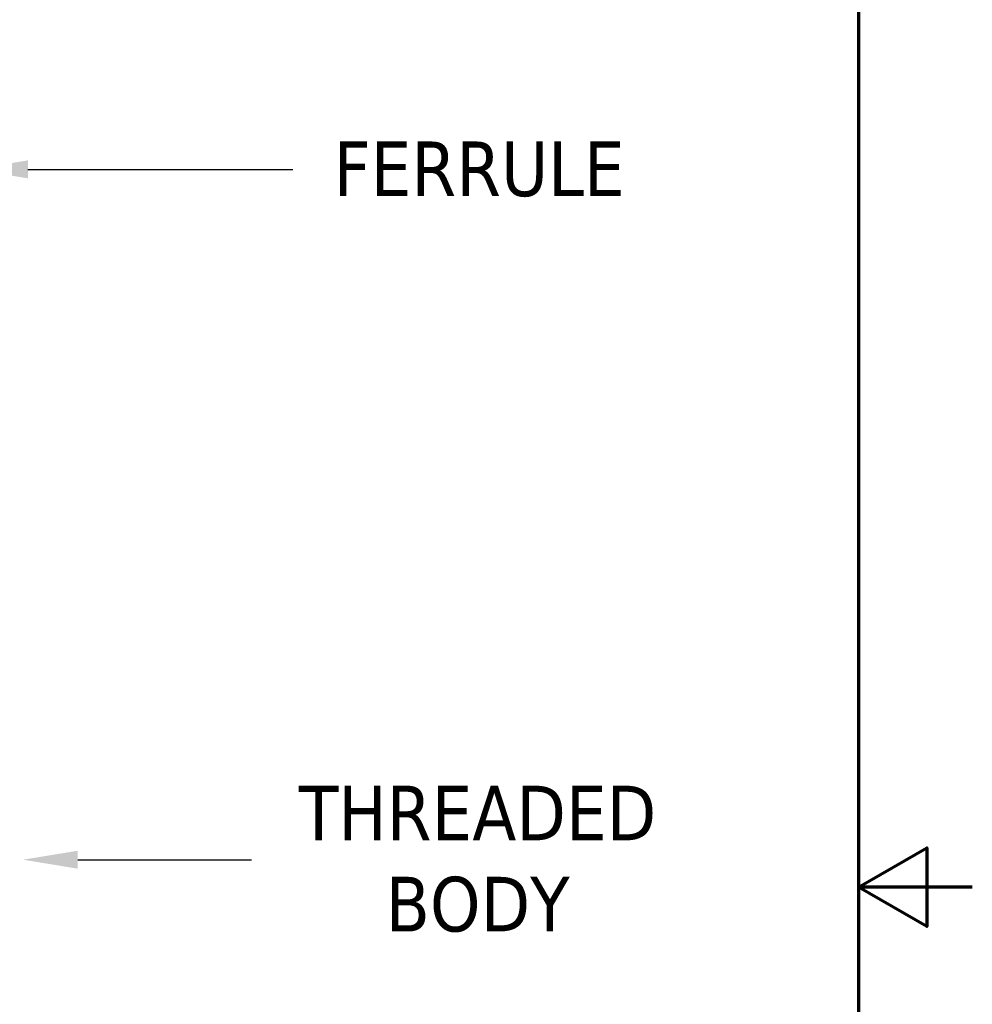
# Model space of a CAD drawing. Header units: inches. Extents: x 0.2 to 10.9, y 0.3 to 8.6.
# Tile 21 of 22: x 8.8 to 10.9, y 4.2 to 6.4. Entities that reach past the tile are written whole.
import ezdxf
from ezdxf import colors
from ezdxf.entities.mleader import LeaderData, LeaderLine
from ezdxf.math import Vec2, Vec3

# ---------------------------------------------------------------- set-up
doc = ezdxf.new("R2010")
doc.units = ezdxf.units.IN
doc.header["$MEASUREMENT"] = 0
doc.layers.add('Border (ANSI)', color=7, linetype='Continuous', lineweight=70)
doc.layers.add('Dimensions', color=250, linetype='Continuous')
doc.styles.get("Standard").update_dxf_attribs({"font": 'tahoma.ttf'})

# ---------------------------------------------------------------- blocks, each defined once
blk = doc.blocks.new('new block')
at = {"layer": 'Border (ANSI)', "flags": 128}
for points in [[(0, 0), (0, 7.74), (10.24, 7.74), (10.24, 0), (0, 0)], [(10.49, 3.87), (10.24, 3.87), (10.39, 3.9566), (10.39, 3.7834), (10.24, 3.87)]]:
    blk.add_lwpolyline(points, dxfattribs=at)

msp = doc.modelspace()

# ---------------------------------------------------------------- block references
at = {"layer": 'Dimensions'}
msp.add_blockref('new block', (0.4096, 0.5887), dxfattribs=at)

# ---------------------------------------------------------------- leaders
ml = msp.add_multileader_mtext('Standard', dxfattribs=at)
ml.set_content('FERRULE', color=256)
ml.set_leader_properties()
ml.build(insert=Vec2(0, 0))
ml.multileader.update_dxf_attribs({"text_left_attachment_type": 2, "text_right_attachment_type": 2, "dogleg_length": 0.36, "arrow_head_size": 0.12})
ctx = ml.context
ctx.base_point, ctx.char_height, ctx.arrow_head_size, ctx.landing_gap_size, ctx.plane_origin = Vec3(9.4067, 6.0352), 0.12, 0.12, 0.09, Vec3(8.505, 6.0352)
ctx.left_attachment, ctx.right_attachment = 2, 2
notes = []
notes.append((ctx, [(0, (1, 1, 0), (9.0467, 6.0352), (1, 0), 0.36, [(0, [(8.705, 6.0352)], 0, [])])]))
ctx.mtext.insert, ctx.mtext.flow_direction = Vec3(9.4967, 6.0964), 5
ml = msp.add_multileader_mtext('Standard', dxfattribs=at)
ml.set_content('THREADED\\PBODY', color=256)
ml.set_leader_properties()
ml.build(insert=Vec2(0, 0))
ml.multileader.update_dxf_attribs({"text_left_attachment_type": 2, "text_right_attachment_type": 2, "dogleg_length": 0.36, "arrow_head_size": 0.12})
ctx = ml.context
ctx.base_point, ctx.char_height, ctx.arrow_head_size, ctx.landing_gap_size, ctx.plane_origin = Vec3(9.3164, 4.5191), 0.12, 0.12, 0.09, Vec3(8.7645, 4.5191)
ctx.left_attachment, ctx.right_attachment, ctx.text_align_type = 2, 2, 1
notes.append((ctx, [(0, (1, 1, 0), (9.0591, 4.5191), (1, 0), 0.2572, [(0, [(8.8145, 4.5191)], 0, [])])]))
ctx.mtext.insert, ctx.mtext.alignment, ctx.mtext.flow_direction = Vec3(9.813, 4.6816), 2, 5
for ctx, leaders in notes:
    for number, flags, end, landing, length, lines in leaders:
        leader = LeaderData()
        leader.index, (leader.has_last_leader_line, leader.has_dogleg_vector, leader.attachment_direction) = number, flags
        leader.last_leader_point, leader.dogleg_vector, leader.dogleg_length = Vec3(end), Vec3(landing), length
        for number, points, colour, breaks in lines:
            line = LeaderLine()
            line.index, line.vertices, line.color, line.breaks = number, Vec3.list(points), colors.encode_raw_color(colour), breaks
            leader.lines.append(line)
        ctx.leaders.append(leader)

doc.saveas('drawing.dxf')
